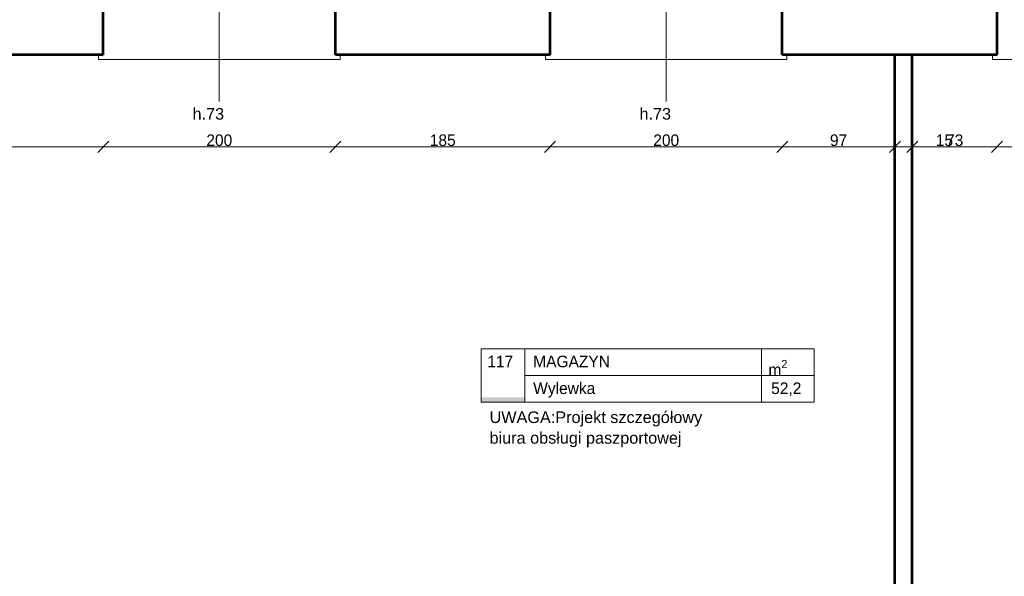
# Model space of a CAD drawing. Header units: inches. Extents: x -21887 to 84279, y -131485 to 67836.
# Tile 197 of 256: x 11611 to 20093, y 37795 to 42588. Entities that reach past the tile are written whole.
import ezdxf

# ---------------------------------------------------------------- set-up
doc = ezdxf.new("R2010")
doc.units = ezdxf.units.IN
doc.header["$MEASUREMENT"] = 0
doc.layers.get('0').update_dxf_attribs({"lineweight": 13})
doc.layers.get('Defpoints').update_dxf_attribs({"lineweight": 13})
for name, color, linetype, lineweight in [('AI_MURY', 7, 'Continuous', 53), ('Dimensioning', 7, 'Continuous', 13), ('DRZWI', 7, 'Continuous', 13), ('dzialowki', 7, 'Continuous', 53), ('nowe scianz', 7, 'Continuous', 13), ('OPISY TABELKI', 7, 'Continuous', 13)]:
    doc.layers.add(name, color=color, linetype=linetype, lineweight=lineweight)
doc.styles.add('GENERATED_STYLE_30', font='txt')
doc.styles.add('GENERATED_STYLE_7', font='txt')
doc.styles.add('GENERATED_STYLE_8', font='txt')
doc.styles.add('GENERATED_STYLE_9', font='txt')
doc.styles.add('Style-Courier New', font='txt')
doc.dimstyles.new('Dimstyle_5', dxfattribs={"dimtxt": 100, "dimasz": 95, "dimexe": 0.18, "dimexo": 0, "dimgap": 0.09, "dimtad": 1, "dimtih": 1, "dimtoh": 1, "dimdec": 0, "dimlfac": 0.1, "dimzin": 0, "dimdsep": 46, "dimlunit": 5, "dimtxsty": 'GENERATED_STYLE_7', "dimblk": 'ARROWHEAD_6', "dimcen": 0.09, "dimclrd": 161, "dimclre": 161, "dimclrt": 7, "dimadec": 0, "dimazin": 0, "dimtfac": 1, "dimtdec": 0, "dimtmove": 0, "dimatfit": 3, "dimfxl": 0, "dimtolj": 1, "dimtzin": 0, "dimarcsym": 0})

# ---------------------------------------------------------------- blocks, each defined once
blk = doc.blocks.new('ARROWHEAD_6')
at = {"color": 0, "linetype": 'Continuous'}
for p, q in [((0, 0), (-1, 0)), ((-0.5, -0.5), (0.5, 0.5))]:
    blk.add_line(p, q, dxfattribs=at)
blk = doc.blocks.new('*U1563')
at = {"layer": 'Defpoints', "color": 0, "linetype": 'Continuous'}
for p in [(12330.5, 42458), (10330.5, 41493.7), (12330.5, 41493.7)]:
    blk.add_point(p, dxfattribs=at)
at = {"layer": 'Dimensioning', "color": 161, "linetype": 'Continuous', "lineweight": -2}
for p, q in [((10330.5, 41493.7), (10330.5, 41493.9)), ((10425.5, 41493.7), (12235.5, 41493.7)), ((12330.5, 41493.9), (12330.5, 41493.6))]:
    blk.add_line(p, q, dxfattribs=at)
at = {"layer": 'Dimensioning', "color": 161, "linetype": 'Continuous', "lineweight": -2, "xscale": 95, "yscale": 95, "zscale": 95, "rotation": 180}
blk.add_blockref('ARROWHEAD_6', (10330.5, 41493.7), dxfattribs=at)
at = {"layer": 'Dimensioning', "color": 161, "linetype": 'Continuous', "lineweight": -2, "xscale": 95, "yscale": 95, "zscale": 95}
blk.add_blockref('ARROWHEAD_6', (12330.5, 41493.7), dxfattribs=at)
at = {"layer": 'Dimensioning', "color": 7, "linetype": 'Continuous', "insert": (11330.5, 41550), "char_height": 100, "attachment_point": 5, "style": 'GENERATED_STYLE_7'}
blk.add_mtext('200', dxfattribs=at)
blk = doc.blocks.new('*D3232')
at = {"layer": 'Defpoints'}
for p in [(12330.5, 42458), (10330.5, 41493.7), (11330.5, 41493.7), (12330.5, 41493.7)]:
    blk.add_point(p, dxfattribs=at)
at = {"layer": 'Dimensioning', "color": 161, "linetype": 'Continuous'}
blk.add_blockref('*U1563', (0, 0), dxfattribs=at)
blk = doc.blocks.new('*U1564')
at = {"layer": 'Defpoints', "color": 0, "linetype": 'Continuous'}
for p in [(12330.5, 42458), (14330.5, 42437.1), (14330.5, 41493.7)]:
    blk.add_point(p, dxfattribs=at)
at = {"layer": 'Dimensioning', "color": 161, "linetype": 'Continuous', "lineweight": -2}
for p, q in [((12330.5, 41493.9), (12330.5, 41493.6)), ((12425.5, 41493.7), (14235.5, 41493.7)), ((14330.5, 41493.9), (14330.5, 41493.6))]:
    blk.add_line(p, q, dxfattribs=at)
at = {"layer": 'Dimensioning', "color": 161, "linetype": 'Continuous', "lineweight": -2, "xscale": 95, "yscale": 95, "zscale": 95, "rotation": 180}
blk.add_blockref('ARROWHEAD_6', (12330.5, 41493.7), dxfattribs=at)
at = {"layer": 'Dimensioning', "color": 161, "linetype": 'Continuous', "lineweight": -2, "xscale": 95, "yscale": 95, "zscale": 95}
blk.add_blockref('ARROWHEAD_6', (14330.5, 41493.7), dxfattribs=at)
at = {"layer": 'Dimensioning', "color": 7, "linetype": 'Continuous', "insert": (13330.5, 41550), "char_height": 100, "attachment_point": 5, "style": 'GENERATED_STYLE_7'}
blk.add_mtext('200', dxfattribs=at)
blk = doc.blocks.new('*D3233')
at = {"layer": 'Defpoints'}
for p in [(12330.5, 42458), (14330.5, 42437.1), (13330.5, 41493.7), (14330.5, 41493.7)]:
    blk.add_point(p, dxfattribs=at)
at = {"layer": 'Dimensioning', "color": 161, "linetype": 'Continuous'}
blk.add_blockref('*U1564', (0, 0), dxfattribs=at)
blk = doc.blocks.new('*U1565')
at = {"layer": 'Defpoints', "color": 0, "linetype": 'Continuous'}
for p in [(14330.5, 42437.1), (16180.5, 42424.5), (16180.5, 41493.7)]:
    blk.add_point(p, dxfattribs=at)
at = {"layer": 'Dimensioning', "color": 161, "linetype": 'Continuous', "lineweight": -2}
for p, q in [((14330.5, 41493.9), (14330.5, 41493.6)), ((14425.5, 41493.7), (16085.5, 41493.7)), ((16180.5, 41493.9), (16180.5, 41493.6))]:
    blk.add_line(p, q, dxfattribs=at)
at = {"layer": 'Dimensioning', "color": 161, "linetype": 'Continuous', "lineweight": -2, "xscale": 95, "yscale": 95, "zscale": 95, "rotation": 180}
blk.add_blockref('ARROWHEAD_6', (14330.5, 41493.7), dxfattribs=at)
at = {"layer": 'Dimensioning', "color": 161, "linetype": 'Continuous', "lineweight": -2, "xscale": 95, "yscale": 95, "zscale": 95}
blk.add_blockref('ARROWHEAD_6', (16180.5, 41493.7), dxfattribs=at)
at = {"layer": 'Dimensioning', "color": 7, "linetype": 'Continuous', "insert": (15255.5, 41550), "char_height": 100, "attachment_point": 5, "style": 'GENERATED_STYLE_7'}
blk.add_mtext('185', dxfattribs=at)
blk = doc.blocks.new('*D3234')
at = {"layer": 'Defpoints'}
for p in [(14330.5, 42437.1), (16180.5, 42424.5), (15255.5, 41493.7), (16180.5, 41493.7)]:
    blk.add_point(p, dxfattribs=at)
at = {"layer": 'Dimensioning', "color": 161, "linetype": 'Continuous'}
blk.add_blockref('*U1565', (0, 0), dxfattribs=at)
blk = doc.blocks.new('*U1566')
at = {"layer": 'Defpoints', "color": 0, "linetype": 'Continuous'}
for p in [(16180.5, 42424.5), (18180.5, 42462.1), (18180.5, 41493.7)]:
    blk.add_point(p, dxfattribs=at)
at = {"layer": 'Dimensioning', "color": 161, "linetype": 'Continuous', "lineweight": -2}
for p, q in [((16180.5, 41493.9), (16180.5, 41493.6)), ((16275.5, 41493.7), (18085.5, 41493.7)), ((18180.5, 41493.9), (18180.5, 41493.6))]:
    blk.add_line(p, q, dxfattribs=at)
at = {"layer": 'Dimensioning', "color": 161, "linetype": 'Continuous', "lineweight": -2, "xscale": 95, "yscale": 95, "zscale": 95, "rotation": 180}
blk.add_blockref('ARROWHEAD_6', (16180.5, 41493.7), dxfattribs=at)
at = {"layer": 'Dimensioning', "color": 161, "linetype": 'Continuous', "lineweight": -2, "xscale": 95, "yscale": 95, "zscale": 95}
blk.add_blockref('ARROWHEAD_6', (18180.5, 41493.7), dxfattribs=at)
at = {"layer": 'Dimensioning', "color": 7, "linetype": 'Continuous', "insert": (17180.5, 41550), "char_height": 100, "attachment_point": 5, "style": 'GENERATED_STYLE_7'}
blk.add_mtext('200', dxfattribs=at)
blk = doc.blocks.new('*D3235')
at = {"layer": 'Defpoints'}
for p in [(16180.5, 42424.5), (18180.5, 42462.1), (17180.5, 41493.7), (18180.5, 41493.7)]:
    blk.add_point(p, dxfattribs=at)
at = {"layer": 'Dimensioning', "color": 161, "linetype": 'Continuous'}
blk.add_blockref('*U1566', (0, 0), dxfattribs=at)
blk = doc.blocks.new('*U1567')
at = {"layer": 'Defpoints', "color": 0, "linetype": 'Continuous'}
for p in [(18180.5, 42462.1), (19150.5, 42285.7), (19150.5, 41493.7)]:
    blk.add_point(p, dxfattribs=at)
at = {"layer": 'Dimensioning', "color": 161, "linetype": 'Continuous', "lineweight": -2}
for p, q in [((18180.5, 41493.9), (18180.5, 41493.6)), ((18275.5, 41493.7), (19055.5, 41493.7)), ((19150.5, 41493.9), (19150.5, 41493.6))]:
    blk.add_line(p, q, dxfattribs=at)
at = {"layer": 'Dimensioning', "color": 161, "linetype": 'Continuous', "lineweight": -2, "xscale": 95, "yscale": 95, "zscale": 95, "rotation": 180}
blk.add_blockref('ARROWHEAD_6', (18180.5, 41493.7), dxfattribs=at)
at = {"layer": 'Dimensioning', "color": 161, "linetype": 'Continuous', "lineweight": -2, "xscale": 95, "yscale": 95, "zscale": 95}
blk.add_blockref('ARROWHEAD_6', (19150.5, 41493.7), dxfattribs=at)
at = {"layer": 'Dimensioning', "color": 7, "linetype": 'Continuous', "insert": (18665.5, 41550), "char_height": 100, "attachment_point": 5, "style": 'GENERATED_STYLE_7'}
blk.add_mtext('97', dxfattribs=at)
blk = doc.blocks.new('*D3236')
at = {"layer": 'Defpoints'}
for p in [(18180.5, 42462.1), (19150.5, 42285.7), (18665.5, 41493.7), (19150.5, 41493.7)]:
    blk.add_point(p, dxfattribs=at)
at = {"layer": 'Dimensioning', "color": 161, "linetype": 'Continuous'}
blk.add_blockref('*U1567', (0, 0), dxfattribs=at)
blk = doc.blocks.new('*U1568')
at = {"layer": 'Defpoints', "color": 0, "linetype": 'Continuous'}
for p in [(19150.5, 42285.7), (19300.5, 42285.7), (19300.5, 41493.7)]:
    blk.add_point(p, dxfattribs=at)
at = {"layer": 'Dimensioning', "color": 161, "linetype": 'Continuous', "lineweight": -2}
for p, q in [((19055.5, 41493.7), (18960.5, 41493.7)), ((19150.5, 41493.9), (19150.5, 41493.6)), ((19150.5, 41493.7), (19300.5, 41493.7)), ((19300.5, 41493.9), (19300.5, 41493.6)), ((19395.5, 41493.7), (19663.9, 41493.7))]:
    blk.add_line(p, q, dxfattribs=at)
at = {"layer": 'Dimensioning', "color": 161, "linetype": 'Continuous', "lineweight": -2, "xscale": 95, "yscale": 95, "zscale": 95}
blk.add_blockref('ARROWHEAD_6', (19150.5, 41493.7), dxfattribs=at)
at = {"layer": 'Dimensioning', "color": 161, "linetype": 'Continuous', "lineweight": -2, "xscale": 95, "yscale": 95, "zscale": 95, "rotation": 180}
blk.add_blockref('ARROWHEAD_6', (19300.5, 41493.7), dxfattribs=at)
at = {"layer": 'Dimensioning', "color": 7, "linetype": 'Continuous', "insert": (19577.2, 41549.5), "char_height": 100, "attachment_point": 5, "style": 'GENERATED_STYLE_7'}
blk.add_mtext('15', dxfattribs=at)
blk = doc.blocks.new('*D3237')
at = {"layer": 'Defpoints'}
for p in [(19150.5, 42285.7), (19300.5, 42285.7), (19300.5, 41493.7), (19577.2, 41493.7)]:
    blk.add_point(p, dxfattribs=at)
at = {"layer": 'Dimensioning', "color": 161, "linetype": 'Continuous'}
blk.add_blockref('*U1568', (0, 0), dxfattribs=at)
blk = doc.blocks.new('*U1569')
at = {"layer": 'Defpoints', "color": 0, "linetype": 'Continuous'}
for p in [(19300.5, 42285.7), (20030.5, 42285.7), (20030.5, 41493.7)]:
    blk.add_point(p, dxfattribs=at)
at = {"layer": 'Dimensioning', "color": 161, "linetype": 'Continuous', "lineweight": -2}
for p, q in [((19300.5, 41493.9), (19300.5, 41493.6)), ((19395.5, 41493.7), (19935.5, 41493.7)), ((20030.5, 41493.9), (20030.5, 41493.6))]:
    blk.add_line(p, q, dxfattribs=at)
at = {"layer": 'Dimensioning', "color": 161, "linetype": 'Continuous', "lineweight": -2, "xscale": 95, "yscale": 95, "zscale": 95, "rotation": 180}
blk.add_blockref('ARROWHEAD_6', (19300.5, 41493.7), dxfattribs=at)
at = {"layer": 'Dimensioning', "color": 161, "linetype": 'Continuous', "lineweight": -2, "xscale": 95, "yscale": 95, "zscale": 95}
blk.add_blockref('ARROWHEAD_6', (20030.5, 41493.7), dxfattribs=at)
at = {"layer": 'Dimensioning', "color": 7, "linetype": 'Continuous', "insert": (19665.5, 41550), "char_height": 100, "attachment_point": 5, "style": 'GENERATED_STYLE_7'}
blk.add_mtext('73', dxfattribs=at)
blk = doc.blocks.new('*D3238')
at = {"layer": 'Defpoints'}
for p in [(19300.5, 42285.7), (20030.5, 42285.7), (19665.5, 41493.7), (20030.5, 41493.7)]:
    blk.add_point(p, dxfattribs=at)
at = {"layer": 'Dimensioning', "color": 161, "linetype": 'Continuous'}
blk.add_blockref('*U1569', (0, 0), dxfattribs=at)
blk = doc.blocks.new('*U1570')
at = {"layer": 'Defpoints', "color": 0, "linetype": 'Continuous'}
for p in [(20030.5, 42285.7), (22030.5, 42285.7), (22030.5, 41493.7)]:
    blk.add_point(p, dxfattribs=at)
at = {"layer": 'Dimensioning', "color": 161, "linetype": 'Continuous', "lineweight": -2}
for p, q in [((20030.5, 41493.9), (20030.5, 41493.6)), ((20125.5, 41493.7), (21935.5, 41493.7)), ((22030.5, 41493.9), (22030.5, 41493.6))]:
    blk.add_line(p, q, dxfattribs=at)
at = {"layer": 'Dimensioning', "color": 161, "linetype": 'Continuous', "lineweight": -2, "xscale": 95, "yscale": 95, "zscale": 95, "rotation": 180}
blk.add_blockref('ARROWHEAD_6', (20030.5, 41493.7), dxfattribs=at)
at = {"layer": 'Dimensioning', "color": 161, "linetype": 'Continuous', "lineweight": -2, "xscale": 95, "yscale": 95, "zscale": 95}
blk.add_blockref('ARROWHEAD_6', (22030.5, 41493.7), dxfattribs=at)
at = {"layer": 'Dimensioning', "color": 7, "linetype": 'Continuous', "insert": (21030.5, 41550), "char_height": 100, "attachment_point": 5, "style": 'GENERATED_STYLE_7'}
blk.add_mtext('200', dxfattribs=at)
blk = doc.blocks.new('*D3239')
at = {"layer": 'Defpoints'}
for p in [(20030.5, 42285.7), (22030.5, 42285.7), (21030.5, 41493.7), (22030.5, 41493.7)]:
    blk.add_point(p, dxfattribs=at)
at = {"layer": 'Dimensioning', "color": 161, "linetype": 'Continuous'}
blk.add_blockref('*U1570', (0, 0), dxfattribs=at)

msp = doc.modelspace()

# ---------------------------------------------------------------- hatches: boundary and pattern name
at = {"layer": 'OPISY TABELKI', "extrusion": (0, 0, -1)}
msp.add_hatch(color=7, dxfattribs=at).paths.add_polyline_path([(-15962.9, 39293.9), (-15962.9, 39336), (-15586.4, 39336), (-15586.4, 39293.9)], flags=16)

# ---------------------------------------------------------------- linework, layer by layer
at = {"layer": 'AI_MURY', "color": 7, "linetype": 'Continuous'}
for p, q in [((12330.5, 42285.7), (12330.5, 42795.7)), ((14330.5, 42285.7), (14330.5, 42795.7)), ((16180.5, 42285.7), (16180.5, 42795.7)), ((18180.5, 42285.7), (18180.5, 42795.7)), ((20030.5, 42285.7), (20030.5, 42795.7)), ((12330.5, 42285.7), (10330.5, 42285.7)), ((16180.5, 42285.7), (14330.5, 42285.7)), ((20030.5, 42285.7), (18180.5, 42285.7))]:
    msp.add_line(p, q, dxfattribs=at)
at = {"layer": 'DRZWI', "color": 220, "linetype": 'Continuous'}
for p, q in [((13330.5, 43736.1), (13330.5, 41885.3)), ((17180.5, 43736.1), (17180.5, 41885.3))]:
    msp.add_line(p, q, dxfattribs=at)
at = {"layer": 'DRZWI', "color": 251, "linetype": 'Continuous'}
for p, q in [((12290.5, 42285.7), (12290.5, 42245.7)), ((12290.5, 42245.7), (14370.5, 42245.7)), ((14370.5, 42285.7), (14370.5, 42245.7)), ((16140.5, 42285.7), (16140.5, 42245.7)), ((16140.5, 42245.7), (18220.5, 42245.7)), ((18220.5, 42285.7), (18220.5, 42245.7)), ((19990.5, 42285.7), (19990.5, 42245.7)), ((19990.5, 42245.7), (22070.5, 42245.7))]:
    msp.add_line(p, q, dxfattribs=at)
at = {"layer": 'dzialowki', "color": 12, "linetype": 'Continuous'}
for p, q in [((19150.5, 36880.7), (19150.5, 42285.7)), ((19300.5, 36880.7), (19300.5, 42285.7))]:
    msp.add_line(p, q, dxfattribs=at)
at = {"layer": 'OPISY TABELKI', "color": 7, "linetype": 'Continuous'}
for p, q in [((15586.4, 39754.6), (18456.2, 39754.6)), ((15586.4, 39754.6), (15586.4, 39293.9)), ((15962.9, 39754.6), (15962.9, 39293.9)), ((18002.2, 39754.6), (18002.2, 39293.9)), ((18456.2, 39754.6), (18456.2, 39293.9)), ((15962.9, 39524.2), (18456.2, 39524.2)), ((15586.4, 39293.9), (18456.2, 39293.9))]:
    msp.add_line(p, q, dxfattribs=at)

# ---------------------------------------------------------------- texts
at = {"layer": 'DRZWI', "color": 220, "char_height": 100, "width": 460.863, "attachment_point": 1, "style": 'GENERATED_STYLE_7'}
for insert in [(13100.1, 41828), (16950.1, 41828)]:
    msp.add_mtext('\\fArial|b0|i0|c238|p39;h.73', dxfattribs=dict(at, insert=insert))
at = {"layer": 'nowe scianz', "color": 7, "insert": (15658.7, 39215.2), "char_height": 100, "width": 3058.245, "attachment_point": 1, "line_spacing_factor": 1.067982, "style": 'GENERATED_STYLE_30'}
msp.add_mtext('\\fArial|b0|i0|c238|p39;UWAGA:Projekt szczegółowy \\Pbiura obsługi paszportowej', dxfattribs=at)
at = {"layer": 'OPISY TABELKI', "color": 7, "char_height": 100, "attachment_point": 1}
for s, insert, width, style in [('MAGAZYN ', (16034.7, 39695.2), 2409.415, 'GENERATED_STYLE_9'), ('117', (15639.1, 39695.2), 323.775, 'GENERATED_STYLE_8'), ('\\A1;m\\H70.000000;\\S2^  ;', (18061, 39658.5), 323.775, 'GENERATED_STYLE_9'), ('Wylewka ', (16034.7, 39464.8), 2409.415, 'GENERATED_STYLE_9'), ('52,2     ', (18084.7, 39464.8), 424.969, 'GENERATED_STYLE_9')]:
    msp.add_mtext(s, dxfattribs=dict(at, insert=insert, width=width, style=style))

# ---------------------------------------------------------------- dimensions: what is measured, and where the dimension line sits
at = {"layer": 'Dimensioning', "color": 161, "linetype": 'Continuous'}
for base, p1, p2, picture, middle in [((12330.5, 41493.7), (10330.5, 41493.7), (12330.5, 42458), '*D3232', (11330.5, 41493.7)), ((14330.5, 41493.7), (12330.5, 42458), (14330.5, 42437.1), '*D3233', (13330.5, 41493.7)), ((16180.5, 41493.7), (14330.5, 42437.1), (16180.5, 42424.5), '*D3234', (15255.5, 41493.7)), ((18180.5, 41493.7), (16180.5, 42424.5), (18180.5, 42462.1), '*D3235', (17180.5, 41493.7)), ((19150.5, 41493.7), (18180.5, 42462.1), (19150.5, 42285.7), '*D3236', (18665.5, 41493.7)), ((19300.5, 41493.7), (19150.5, 42285.7), (19300.5, 42285.7), '*D3237', (19577.2, 41493.7)), ((20030.5, 41493.7), (19300.5, 42285.7), (20030.5, 42285.7), '*D3238', (19665.5, 41493.7)), ((22030.5, 41493.7), (20030.5, 42285.7), (22030.5, 42285.7), '*D3239', (21030.5, 41493.7))]:
    dim = msp.add_linear_dim(base=base, p1=p1, p2=p2, dimstyle='Dimstyle_5', override={"dimtxsty": 'Style-Courier New', "dimclrd": 0, "dimclre": 161, "dimlwe": 0}, dxfattribs=at)
    dim.commit()
    dim.dimension.update_dxf_attribs({"geometry": picture, "text_midpoint": middle, "dimtype": 128})

doc.saveas('drawing.dxf')
